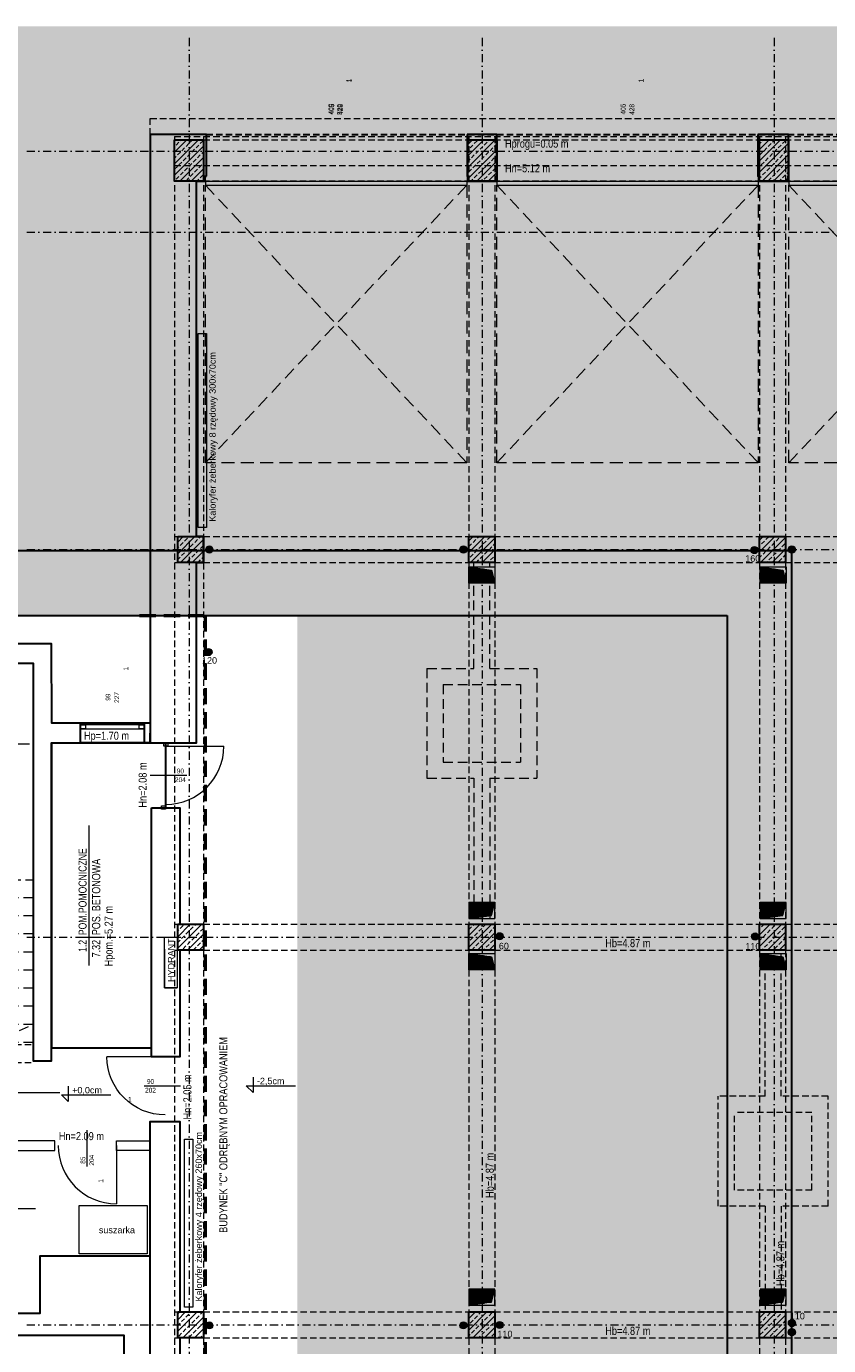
# Model space of a CAD drawing. Header units: millimetres. Extents: x 2046 to 20985, y -3049 to 4498.
# Tile 3 of 19: x 5847 to 7089, y -1309 to 732. Entities that reach past the tile are written whole.
import ezdxf
from ezdxf.enums import TextEntityAlignment as Align

# ---------------------------------------------------------------- set-up
doc = ezdxf.new("R2010")
doc.units = ezdxf.units.MM
for name, pattern in [('DASHDOT', [1, 0.5, -0.25, 0, -0.25]), ('DASHED', [0.75, 0.5, -0.25]), ('DASHEDX2', [1.5, 1, -0.5])]:
    doc.linetypes.add(name, pattern=pattern)
doc.layers.get('0').update_dxf_attribs({"lineweight": 18})
for name, color, linetype, lineweight in [('!MARIUSZ', 220, 'Continuous', 35), ('BA_drz', 7, 'Continuous', 18), ('BA_met', 7, 'Continuous', 18), ('BA_sym', 7, 'Continuous', 18), ('BA_txc', 1, 'Continuous', 18), ('BA_txs', 2, 'Continuous', 18), ('Cienka', 7, 'Continuous', 18), ('M_Ramki do druku', 7, 'Continuous', 18), ('PG_BRAMY', 1, 'DASHEDX2', 18), ('PG_KANALIZACJA', 7, 'Continuous', 18), ('PG_KONSTRUKCJA', 5, 'Continuous', 30), ('PG_OKNA', 7, 'Continuous', 18), ('PG_OSIE', 1, 'DASHDOT', 18), ('PG_PODCIĄGI', 1, 'DASHED', 18), ('PG_SCHODY', 2, 'Continuous', 18), ('PG_SZRAF', 1, 'Continuous', 18), ('PG_WENTYLACJA', 1, 'Continuous', 18), ('PG_ŚCIANY_DZIAŁOWE', 3, 'Continuous', 18), ('PG_ŚCIANY_SŁUPY', 4, 'Continuous', 30), ('Przekrojowa', 60, 'Continuous', 18), ('Wyposażenie', 134, 'Continuous', 18)]:
    doc.layers.add(name, color=color, linetype=linetype, lineweight=lineweight)
doc.layers.add('BA_pom', color=6, linetype='Continuous', lineweight=18, plot=False)
doc.layers.get('BA_sym').off()
doc.styles.add('BIKTS', font='bikromsw.shx', dxfattribs={"width": 0.85})
doc.styles.add('ROMANS', font='bikromsw.shx', dxfattribs={"width": 0.8})
doc.styles.get("Standard").update_dxf_attribs({"font": 'arial.ttf'})
pattern_1 = [(180, (7583.9774, 478.4485), (-1e-16, -1.5625), [])]
pattern_2 = [(180, (8034.9774, 478.4485), (-1e-16, -1.5625), [])]
pattern_3 = [(180, (7583.9774, -119.8015), (-1e-16, -1.5625), [])]
pattern_4 = [(180, (8034.9774, -119.8015), (-1e-16, -1.5625), [])]

# ---------------------------------------------------------------- blocks, each defined once
blk = doc.blocks.new('A$C243F7E6F')
at = {"layer": 'PG_SZRAF'}
h = blk.add_hatch(dxfattribs=at)
h.set_pattern_fill('ANSI33', color=256, scale=2)
h.set_pattern_definition([(45, (-6891.598, -2675.306), (-8.980256, 8.980256), []), (45, (-6882.618, -2675.306), (-8.980256, 8.980256), [6.35, -3.175])])
h.paths.add_polyline_path([(0, 0), (40, 0), (40, -40), (0, -40)])
at = {"layer": 'PG_KONSTRUKCJA'}
blk.add_lwpolyline([(0, 0), (40, 0), (40, -40), (0, -40), (0, 0)], dxfattribs=at)
blk = doc.blocks.new('symdrz')
blk.add_lwpolyline([(-10, -30, -1), (-10, 30), (10, 30, -1), (10, -30)], format="xyb", close=True)
at = {"style": 'BIKTS', "width": 0.8}
blk.add_attdef('SYMDRZ', text='', height=25, dxfattribs=at).set_placement((0, 0), align=Align.MIDDLE)
blk.add_attdef('SZERDRZ', text='', height=25, dxfattribs=at).set_placement((77.1, 8.8), align=Align.CENTER)
blk.add_attdef('WYSDRZ', text='', height=25, dxfattribs=at).set_placement((77.1, -9.5), align=Align.TOP_CENTER)
blk = doc.blocks.new('dr1h901')
at = {"color": 0}
blk.add_line((-0.5, 0), (-0.5, 1), dxfattribs=at)
blk.add_line((0, 0.362), (0, -0.266))
blk.add_arc((-0.5, 0), 1, 0, 90, dxfattribs=at)
blk = doc.blocks.new('bikmet')
blk.add_line((0, 1.65), (0, -1.65))
at = {"style": 'ROMANS', "width": 0.8}
blk.add_attdef('NRPOM', text='', height=1, dxfattribs=at).set_placement((-0.33, 0.33), align=Align.RIGHT)
blk.add_attdef('NWAPOM', (0.25, 0.33), '', height=1, dxfattribs=at)
blk.add_attdef('RAREA', text='', height=1.04, dxfattribs=at).set_placement((-0.33, -0.33), align=Align.TOP_RIGHT)
blk.add_attdef('PODLOGA', text='', height=1.04, dxfattribs=at).set_placement((0.25, -0.33), align=Align.TOP_LEFT)
blk = doc.blocks.new('jamb')
blk.add_lwpolyline([(-0.5, -0.5), (-0.5, 0.5), (0.5, 0.5), (0.5, -0.5)], close=True)
blk = doc.blocks.new('schody parter')
at = {"color": 18, "true_color": 0x000000}
for p, q in [((-1910.5, 3660.5), (-1786.5, 3685)), ((-1910.5, 3657), (-1786.5, 3681.4))]:
    blk.add_line(p, q, dxfattribs=at)
at = {"layer": 'PG_PODCIĄGI', "color": 18, "ltscale": 30, "true_color": 0x000000}
for points in [[(-1795.3, 3683.2), (-1795.3, 3861), (-1799.5, 3861), (-1799.5, 3682.4)], [(-1719.5, 3860), (-1719.5, 3608), (-1657.5, 3636)], [(-1786.5, 3685), (-1786.5, 3853), (-1910.5, 3853), (-1910.5, 3660.5)], [(-1848.5, 3601), (-1848.5, 3853), (-1910.5, 3825)], [(-1786.5, 3825), (-1910.5, 3825)], [(-1657.5, 3832), (-1781.5, 3832)], [(-1657.5, 3804), (-1781.5, 3804)], [(-1786.5, 3797), (-1910.5, 3797)], [(-1786.5, 3769), (-1910.5, 3769)], [(-1657.5, 3776), (-1781.5, 3776)], [(-1786.5, 3741), (-1910.5, 3741)], [(-1657.5, 3748), (-1781.5, 3748)], [(-1657.5, 3720), (-1781.5, 3720)], [(-1786.5, 3713), (-1910.5, 3713)], [(-1786.5, 3685), (-1910.5, 3685)], [(-1786.5, 3685), (-1910.5, 3685)], [(-1786.5, 3685), (-1910.5, 3685)], [(-1657.5, 3692), (-1781.5, 3692)], [(-1657.5, 3664), (-1781.5, 3664)], [(-1657.5, 3636), (-1781.5, 3636)]]:
    blk.add_lwpolyline(points, dxfattribs=at)
for points in [[(-1781.5, 3860), (-1786.5, 3860), (-1786.5, 3601), (-1781.5, 3601)], [(-1781.5, 3860), (-1657.5, 3860), (-1657.5, 3608), (-1781.5, 3608)], [(-1769.8, 3600), (-1765.5, 3600), (-1765.5, 3868), (-1769.8, 3868)]]:
    blk.add_lwpolyline(points, close=True, dxfattribs=at)
at = {"layer": 'PG_PODCIĄGI', "color": 18, "ltscale": 20, "true_color": 0x000000}
for points in [[(-1910.5, 3605), (-1657.5, 3605)], [(-1910.5, 3577), (-1657.5, 3577)]]:
    blk.add_lwpolyline(points, dxfattribs=at)
at = {"layer": 'PG_SCHODY', "color": 18, "true_color": 0x000000}
for points in [[(-1910.5, 3601), (-1786.5, 3601), (-1786.5, 3681.4)], [(-1799.5, 3678.9), (-1799.5, 3593), (-1795.3, 3593), (-1795.3, 3679.7)], [(-1910.5, 3657), (-1910.5, 3601)], [(-1786.5, 3657), (-1910.5, 3657)], [(-1786.5, 3629), (-1910.5, 3629)], [(-1786.5, 3601), (-1910.5, 3601)]]:
    blk.add_lwpolyline(points, dxfattribs=at)
at = {"layer": 'BA_txs', "color": 18, "true_color": 0x000000, "style": 'BIKTS', "width": 0.85}
for s, p in [('10x18', (-1723, 3709.4)), ('28', (-1704.6, 3725)), ('10x17,4', (-1852, 3608.7)), ('28', (-1833.6, 3634))]:
    blk.add_text(s, height=12.5, rotation=90, dxfattribs=at).set_placement(p)
blk = doc.blocks.new('brama')
at = {"layer": 'PG_BRAMY', "linetype": 'Continuous'}
for p, q in [((4191.2, 391.2), (4596.2, 391.2)), ((4191.2, 391.2), (4191.2, 385.2)), ((4596.2, 391.2), (4596.2, 385.2)), ((4191.2, 385.2), (4596.2, 385.2))]:
    blk.add_line(p, q, dxfattribs=at)
at = {"layer": 'PG_BRAMY', "ltscale": 20}
for p, q in [((4191.2, -44.8), (4596.2, 385.2)), ((4191.2, 385.2), (4596.2, -44.8))]:
    blk.add_line(p, q, dxfattribs=at)
blk.add_lwpolyline([(4191.2, 385.2), (4596.2, 385.2), (4596.2, -44.8), (4191.2, -44.8)], close=True, dxfattribs=at)
blk = doc.blocks.new('A$C558C0175')
at = {"layer": 'PG_SZRAF'}
h = blk.add_hatch(dxfattribs=at)
h.set_pattern_fill('ANSI33', color=256, scale=50)
h.set_pattern_definition([(45, (339.872, -19.246), (-8.83883, 8.83883), []), (45, (348.711, -19.246), (-8.83883, 8.83883), [6.25, -3.125])])
h.paths.add_polyline_path([(-45, 64), (0, 64), (0, 0), (-45, 0)])
at = {"layer": 'PG_KONSTRUKCJA'}
blk.add_lwpolyline([(-45, 64), (0, 64), (0, 0), (-45, 0)], close=True, dxfattribs=at)
blk = doc.blocks.new('A$C4CFE6BD2')
at = {"true_color": 0xffffff}
h = blk.add_hatch(color=7, dxfattribs=at)
h.dxf.hatch_style = 1
h.paths.add_polyline_path([(100, 2870), (-2000, 2870), (-2000, -100), (100, -100)])
h.paths.add_polyline_path([(-1700, 2770), (0, 2770), (0, 0), (-1700, 0)], flags=16)
at = {"layer": 'Cienka', "color": 1}
blk.add_line((100, 2870), (100, -100), dxfattribs=at)
at = {"layer": 'PG_ŚCIANY_SŁUPY'}
blk.add_lwpolyline([(100, -100), (100, 2870), (-2000, 2870), (-2000, -100)], dxfattribs=at)
at = {"layer": 'Przekrojowa', "color": 18, "lineweight": 30, "true_color": 0x000000}
for p, q in [((-1700, 2770), (0, 2770)), ((0, 2770), (0, 0))]:
    blk.add_line(p, q, dxfattribs=at)

msp = doc.modelspace()

# ---------------------------------------------------------------- hatches: boundary and pattern name
at = {"layer": 'M_Ramki do druku', "true_color": 0xffffff}
h = msp.add_hatch(color=7, dxfattribs=at)
h.dxf.hatch_style = 1
h.paths.add_polyline_path([(5808.24, 732.23), (5808.24, -137.03), (6266.14, -137.03), (6266.14, -1386.25), (6273.02, -2422.04), (9024.48, -2422.04), (9024.48, 732.23)])
at = {"layer": 'PG_KANALIZACJA', "true_color": 0x000000}
h = msp.add_hatch(color=18, dxfattribs=at)
h.dxf.hatch_style = 1
h.paths.add_polyline_path([(6124.61, -77.31), (6135.61, -77.31, 1)])
h.paths.add_polyline_path([(6135.61, -77.31), (6124.61, -77.31, 1)])
h = msp.add_hatch(color=18, dxfattribs=at)
h.dxf.hatch_style = 1
h.paths.add_polyline_path([(6517.93, -77.31), (6528.93, -77.31, 1)])
h.paths.add_polyline_path([(6528.93, -77.31), (6517.93, -77.31, 1)])
h = msp.add_hatch(color=18, dxfattribs=at)
h.dxf.hatch_style = 1
h.paths.add_polyline_path([(6979.62, -78.23, 1), (6968.62, -78.23, 1)])
h = msp.add_hatch(color=18, dxfattribs=at)
h.dxf.hatch_style = 1
h.paths.add_polyline_path([(7026.46, -77.31), (7037.46, -77.31, 1)])
h.paths.add_polyline_path([(7037.46, -77.31), (7026.46, -77.31, 1)])
h = msp.add_hatch(color=18, dxfattribs=at)
h.dxf.hatch_style = 1
h.paths.add_polyline_path([(6134.16, -236.07, 1), (6123.16, -236.07, 1)])
h = msp.add_hatch(color=18, dxfattribs=at)
h.dxf.hatch_style = 1
h.paths.add_polyline_path([(6584.89, -675.79, 1), (6573.89, -675.79, 1)])
h = msp.add_hatch(color=18, dxfattribs=at)
h.dxf.hatch_style = 1
h.paths.add_polyline_path([(6980.57, -676.26, 1), (6969.57, -676.26, 1)])
h = msp.add_hatch(color=18, dxfattribs=at)
h.dxf.hatch_style = 1
h.paths.add_polyline_path([(6124.61, -1278.04), (6135.61, -1278.04, 1)])
h.paths.add_polyline_path([(6135.61, -1278.04), (6124.61, -1278.04, 1)])
h = msp.add_hatch(color=18, dxfattribs=at)
h.dxf.hatch_style = 1
h.paths.add_polyline_path([(6517.93, -1278.04), (6528.93, -1278.04, 1)])
h.paths.add_polyline_path([(6528.93, -1278.04), (6517.93, -1278.04, 1)])
h = msp.add_hatch(color=18, dxfattribs=at)
h.dxf.hatch_style = 1
h.paths.add_polyline_path([(6584.85, -1277.45, 1), (6573.85, -1277.45, 1)])
h = msp.add_hatch(color=18, dxfattribs=at)
h.dxf.hatch_style = 1
h.paths.add_polyline_path([(7026.46, -1288.4), (7037.46, -1288.4, 1)])
h.paths.add_polyline_path([(7037.46, -1288.4), (7026.46, -1288.4, 1)])
h = msp.add_hatch(color=18, dxfattribs=at)
h.dxf.hatch_style = 1
h.paths.add_polyline_path([(7037.59, -1274.48, 1), (7026.59, -1274.48, 1)])
at = {"layer": 'PG_WENTYLACJA', "true_color": 0x000000}
h = msp.add_hatch(dxfattribs=at)
h.set_pattern_fill('ANSI31', color=18, scale=12.5, angle=135)
h.set_pattern_definition(pattern_1)
h.paths.add_polyline_path([(6567.05, -109.31), (6532.05, -104.31), (6532.05, -129.31), (6572.05, -129.31)])
h = msp.add_hatch(dxfattribs=at)
h.set_pattern_fill('ANSI31', color=18, scale=12.5, angle=135)
h.set_pattern_definition(pattern_2)
h.paths.add_polyline_path([(7018.05, -109.31), (6983.05, -104.31), (6983.05, -129.31), (7023.05, -129.31)])
h = msp.add_hatch(dxfattribs=at)
h.set_pattern_fill('ANSI31', color=18, scale=12.5, angle=135)
h.set_pattern_definition(pattern_3)
h.paths.add_polyline_path([(6572.05, -623.56), (6532.05, -623.56), (6532.05, -648.56), (6567.05, -643.56)])
h = msp.add_hatch(dxfattribs=at)
h.set_pattern_fill('ANSI31', color=18, scale=12.5, angle=135)
h.set_pattern_definition(pattern_4)
h.paths.add_polyline_path([(7023.05, -623.56), (6983.05, -623.56), (6983.05, -648.56), (7018.05, -643.56)])
h = msp.add_hatch(dxfattribs=at)
h.set_pattern_fill('ANSI31', color=18, scale=12.5, angle=135)
h.set_pattern_definition(pattern_3)
h.paths.add_polyline_path([(6567.05, -707.56), (6532.05, -702.56), (6532.05, -727.56), (6572.05, -727.56)])
h = msp.add_hatch(dxfattribs=at)
h.set_pattern_fill('ANSI31', color=18, scale=12.5, angle=135)
h.set_pattern_definition(pattern_4)
h.paths.add_polyline_path([(7018.05, -707.56), (6983.05, -702.56), (6983.05, -727.56), (7023.05, -727.56)])
h = msp.add_hatch(dxfattribs=at)
h.set_pattern_fill('ANSI31', color=18, scale=12.5, angle=135)
h.set_pattern_definition(pattern_1)
h.paths.add_polyline_path([(6572.05, -1221.81), (6532.05, -1221.81), (6532.05, -1246.81), (6567.05, -1241.81)])
h = msp.add_hatch(dxfattribs=at)
h.set_pattern_fill('ANSI31', color=18, scale=12.5, angle=135)
h.set_pattern_definition(pattern_2)
h.paths.add_polyline_path([(7023.05, -1221.81), (6983.05, -1221.81), (6983.05, -1246.81), (7018.05, -1241.81)])
at = {"layer": 'Wyposażenie', "true_color": 0x000000}
h = msp.add_hatch(color=18, dxfattribs=at)
h.dxf.hatch_style = 1
h.paths.add_polyline_path([(6112.7, -43.22), (6125.54, -43.22), (6125.54, 256.78), (6112.7, 256.78)])

# ---------------------------------------------------------------- linework, layer by layer
at = {"layer": '!MARIUSZ', "color": 18, "linetype": 'DASHED', "lineweight": 50, "ltscale": 50, "true_color": 0x000000}
for p, q in [((6022.12, -179.21), (6123.74, -179.21)), ((6123.74, -179.21), (6123.74, -1973.4))]:
    msp.add_line(p, q, dxfattribs=at)
at = {"color": 18, "true_color": 0x000000}
for p, q in [((6060.43, -695.81), (6060.43, -755.81)), ((6060.43, -755.81), (6080.43, -755.81))]:
    msp.add_line(p, q, dxfattribs=at)
for points in [[(6060.43, -677.04), (6080.43, -677.04), (6080.43, -755.81), (6060.43, -755.81)], [(5928.32, -1092.51), (6033.91, -1092.51), (6033.91, -1167.32), (5928.32, -1167.32)]]:
    msp.add_lwpolyline(points, close=True, dxfattribs=at)
at = {"layer": 'BA_met', "color": 18, "true_color": 0x000000}
for points in [[(5634.94, -378.17), (5851.8, -378.17)], [(5944.14, -721.34), (5944.14, -504.48)], [(5681.61, -917.61), (5898.48, -917.61)]]:
    msp.add_lwpolyline(points, dxfattribs=at)
at = {"layer": 'BA_txc', "color": 18, "true_color": 0x000000}
for p, q in [((6197.74, -893.91), (6197.74, -917.66)), ((5911.62, -908.04), (5911.62, -931.79)), ((6197.74, -917.66), (6187.16, -907.31)), ((6187.16, -907.31), (6263.38, -907.31)), ((5911.62, -931.79), (5901.04, -921.44)), ((5901.04, -921.44), (5977.26, -921.44)), ((5784.61, -1097.17), (5860.83, -1097.17))]:
    msp.add_line(p, q, dxfattribs=at)
at = {"layer": 'PG_KANALIZACJA', "color": 18, "true_color": 0x000000}
for centre in [(6130.11, -77.31), (6523.43, -77.31), (6974.12, -78.23), (7031.96, -77.31), (6128.66, -236.07), (6579.39, -675.79), (6975.07, -676.26), (6130.11, -1278.04), (6523.43, -1278.04), (6579.35, -1277.45), (7031.96, -1288.4), (7032.09, -1274.48)]:
    msp.add_circle(centre, 5.5, dxfattribs=at)
at = {"layer": 'PG_OKNA', "color": 18, "true_color": 0x000000}
msp.add_lwpolyline([(5930.38, -348.72), (5930.38, -354.72), (6029.55, -354.72), (6029.55, -348.72), (5930.38, -348.72)], dxfattribs=at)
for points in [[(5930.38, -348.72), (5938.38, -348.72), (5938.38, -354.72), (5930.38, -354.72)], [(6021.55, -348.72), (6029.55, -348.72), (6029.55, -354.72), (6021.55, -354.72)]]:
    msp.add_lwpolyline(points, close=True, dxfattribs=at)
at = {"layer": 'PG_OSIE', "color": 18, "ltscale": 25, "true_color": 0x000000}
for points in [[(6098.55, 714.3), (6098.55, -2070.06)], [(6552.55, 714.3), (6552.55, -2070.06)], [(7004.55, 714.3), (7004.55, -2070.06)], [(5847.38, 539.19), (8127.62, 539.19)], [(5847.38, 413.69), (8127.62, 413.69)], [(5847.38, -77.31), (8127.62, -77.31)], [(5847.38, -677.31), (8127.62, -677.31)], [(5847.38, -1277.31), (8127.62, -1277.31)]]:
    msp.add_lwpolyline(points, dxfattribs=at)
at = {"layer": 'PG_PODCIĄGI', "color": 18, "ltscale": 30, "true_color": 0x000000}
for p, q in [((6539.55, -261.3), (6539.55, -97.31)), ((6564.55, -261.3), (6564.55, -97.31)), ((6467.05, -261.3), (6539.55, -261.3)), ((6467.05, -261.3), (6467.05, -431.3)), ((6564.55, -261.3), (6637.05, -261.3)), ((6637.05, -261.3), (6637.05, -431.3)), ((6492.05, -286.3), (6612.05, -286.3)), ((6492.05, -286.3), (6492.05, -406.3)), ((6612.05, -286.3), (6612.05, -406.3)), ((6492.05, -406.3), (6612.05, -406.3)), ((6467.05, -431.3), (6539.55, -431.3)), ((6539.55, -431.3), (6539.55, -655.56)), ((6564.55, -431.3), (6637.05, -431.3)), ((6564.55, -431.3), (6564.55, -655.56))]:
    msp.add_line(p, q, dxfattribs=at)
at = {"layer": 'PG_PODCIĄGI', "color": 18, "ltscale": 20, "true_color": 0x000000}
for p, q in [((6990.55, -923.56), (6990.55, -695.56)), ((7015.55, -923.56), (7015.55, -695.56)), ((6990.55, -923.56), (6918.05, -923.56)), ((6918.05, -1093.56), (6918.05, -923.56)), ((7088.05, -923.56), (7015.55, -923.56)), ((7088.05, -1093.56), (7088.05, -923.56)), ((7063.05, -948.56), (6943.05, -948.56)), ((6943.05, -1068.56), (6943.05, -948.56)), ((7063.05, -1068.56), (7063.05, -948.56)), ((7063.05, -1068.56), (6943.05, -1068.56)), ((6990.55, -1093.56), (6918.05, -1093.56)), ((6990.55, -1093.56), (6990.55, -1257.56)), ((7088.05, -1093.56), (7015.55, -1093.56)), ((7015.55, -1093.56), (7015.55, -1257.56))]:
    msp.add_line(p, q, dxfattribs=at)
for points in [[(6056.05, 564.69), (6038.55, 564.69), (6038.55, 589.69), (7950.05, 589.69), (7950.05, 564.69)], [(6076.05, 561.69), (7930.05, 561.69)], [(6076.05, 561.69), (6076.05, -1912.31)], [(6076.05, 561.69), (7930.05, 561.69)], [(6076.05, 556.69), (7930.05, 556.69)], [(6121.05, 561.69), (6121.05, -1912.31)], [(6532.05, 561.69), (6532.05, -1912.31)], [(6572.05, 561.69), (6572.05, -1912.31)], [(6982.05, 561.69), (6982.05, -1912.31)], [(7022.05, 561.69), (7022.05, -1912.31)], [(6076.05, 516.69), (7930.05, 516.69)], [(6076.05, 516.69), (7930.05, 516.69)], [(7930.05, 492.69), (6076.05, 492.69)], [(6076.05, -57.31), (7930.05, -57.31)], [(6076.05, -97.31), (7930.05, -97.31)], [(6076.05, -657.31), (7930.05, -657.31)], [(6076.05, -697.31), (7930.05, -697.31)], [(6076.05, -1257.31), (7930.05, -1257.31)], [(6076.05, -1297.31), (7930.05, -1297.31)]]:
    msp.add_lwpolyline(points, dxfattribs=at)
at = {"layer": 'PG_WENTYLACJA', "color": 18, "true_color": 0x000000}
for p, q in [((6532.05, -104.31), (6567.05, -109.31)), ((6567.05, -109.31), (6572.05, -129.31)), ((6983.05, -104.31), (7018.05, -109.31)), ((7018.05, -109.31), (7023.05, -129.31)), ((6567.05, -643.56), (6572.05, -623.56)), ((7018.05, -643.56), (7023.05, -623.56)), ((6532.05, -648.56), (6567.05, -643.56)), ((6983.05, -648.56), (7018.05, -643.56)), ((6532.05, -702.56), (6567.05, -707.56)), ((6567.05, -707.56), (6572.05, -727.56)), ((6983.05, -702.56), (7018.05, -707.56)), ((7018.05, -707.56), (7023.05, -727.56)), ((6567.05, -1241.81), (6572.05, -1221.81)), ((7018.05, -1241.81), (7023.05, -1221.81)), ((6532.05, -1246.81), (6567.05, -1241.81)), ((6983.05, -1246.81), (7018.05, -1241.81))]:
    msp.add_line(p, q, dxfattribs=at)
for points in [[(6532.05, -104.31), (6572.05, -104.31), (6572.05, -129.31), (6532.05, -129.31)], [(6983.05, -104.31), (7023.05, -104.31), (7023.05, -129.31), (6983.05, -129.31)], [(6532.05, -648.56), (6572.05, -648.56), (6572.05, -623.56), (6532.05, -623.56)], [(6983.05, -648.56), (7023.05, -648.56), (7023.05, -623.56), (6983.05, -623.56)], [(6532.05, -702.56), (6572.05, -702.56), (6572.05, -727.56), (6532.05, -727.56)], [(6983.05, -702.56), (7023.05, -702.56), (7023.05, -727.56), (6983.05, -727.56)], [(6532.05, -1246.81), (6572.05, -1246.81), (6572.05, -1221.81), (6532.05, -1221.81)], [(6983.05, -1246.81), (7023.05, -1246.81), (7023.05, -1221.81), (6983.05, -1221.81)]]:
    msp.add_lwpolyline(points, close=True, dxfattribs=at)
at = {"layer": 'PG_ŚCIANY_DZIAŁOWE', "color": 18, "true_color": 0x000000}
for points in [[(5890.55, -992.31), (5436.05, -992.31), (5436.05, -1007.31), (5890.55, -1007.31)], [(5986.05, -992.31), (6038.55, -992.31), (6038.55, -1007.31), (5986.05, -1007.31)]]:
    msp.add_lwpolyline(points, close=True, dxfattribs=at)
at = {"layer": 'PG_ŚCIANY_SŁUPY', "color": 18, "true_color": 0x000000}
for points in [[(6125.55, 500.69), (6125.55, 564.69), (6038.55, 564.69), (6038.55, -376.31), (6080.05, -376.31), (6110.05, -376.31), (6110.05, -97.31), (6121.05, -97.31), (6121.05, -57.31), (6110.05, -57.31), (6110.05, 492.69), (6123.8, 492.69), (6123.8, 500.69), (6125.55, 500.69)], [(6529.05, 564.69), (6529.05, 500.69), (6530.05, 500.69), (6530.05, 492.69), (6574.05, 492.69), (6574.05, 500.69), (6575.05, 500.69), (6575.05, 564.69), (6529.05, 564.69)], [(6979.55, 564.69), (6979.55, 500.69), (6980.55, 500.69), (6980.55, 492.69), (7026.05, 492.69), (7026.05, 500.69), (7027.05, 500.69), (7027.05, 564.69), (6979.55, 564.69)], [(6038.8, -346.31), (5886.05, -346.31), (5885.55, -223.31), (5826.05, -223.31), (5826.05, -230.81), (5828.05, -230.81), (5828.05, -253.31), (5857.05, -253.31), (5857.05, -868.81), (5885.55, -868.81), (5885.55, -376.31), (6038.55, -376.31), (6038.8, -346.31)], [(6029.38, -376.31), (5930.38, -376.31), (5930.38, -346.31)], [(6038.55, -376.31), (6029.55, -376.31), (6029.55, -346.31)], [(5885.55, -376.31), (5885.55, -848.31), (6040.55, -848.31)], [(6062.55, -477.31), (6062.55, -376.31)], [(6040.55, -477.31), (6062.55, -477.31), (6084.55, -477.31), (6084.55, -657.31), (6121.05, -657.31), (6121.05, -697.31), (6084.55, -697.31), (6084.55, -862.31), (6040.55, -862.31), (6040.55, -477.31)], [(6038.55, -1735.31), (6038.55, -962.31), (6084.55, -962.31), (6084.55, -1257.31), (6121.05, -1257.31), (6121.05, -1297.31), (6084.55, -1297.31), (6084.55, -1735.31)], [(6038.55, -1170.81), (5867.55, -1170.81), (5867.55, -1259.81), (5436.05, -1259.81), (5436.05, -980.81), (5363.05, -980.81), (5363.05, -1259.81), (5363.05, -1293.31), (5997.55, -1293.31), (5997.55, -1735.31), (6084.55, -1735.31)]]:
    msp.add_lwpolyline(points, dxfattribs=at)
at = {"layer": 'PG_ŚCIANY_SŁUPY', "color": 18, "linetype": 'DASHED', "ltscale": 20, "true_color": 0x000000}
msp.add_lwpolyline([(6125.55, 564.69), (7878.55, 564.69)], dxfattribs=at)
at = {"layer": 'Wyposażenie', "color": 18, "true_color": 0x000000}
for points in [[(6112.7, 256.78), (6125.54, 256.78), (6125.54, -43.22), (6112.7, -43.22)], [(6091.45, -990.03), (6104.28, -990.03), (6104.26, -1250.03), (6091.43, -1250.03)]]:
    msp.add_lwpolyline(points, close=True, dxfattribs=at)

# ---------------------------------------------------------------- block references
at = {"layer": 'BA_drz', "color": 18, "true_color": 0x000000}
for name, p, xscale, yscale, zscale, rotation in [('dr1h901', (6062.55, -426.81), 90, 90, -90, 270), ('jamb', (6062.55, -379.06), 5.5, 5.999999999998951, 5.5, 270), ('jamb', (6059.05, -476.56), 5.5, 5.999999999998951, 5.5, 270), ('dr1h901', (6061.55, -907.31), -90, 89.99999999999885, -90, 90), ('dr1h901', (5941.05, -999.81), 90, 90, -90, 180)]:
    msp.add_blockref(name, p, dxfattribs=dict(at, xscale=xscale, yscale=yscale, zscale=zscale, rotation=rotation))
at = {"layer": 'BA_met', "color": 18, "true_color": 0x000000, "xscale": 12.5, "yscale": 12.5, "zscale": 12.5, "rotation": 90}
msp.add_blockref('bikmet', (5944.14, -677.31), dxfattribs=at).add_auto_attribs({'NRPOM': ' 1.2', 'NWAPOM': 'POM.POMOCNICZNE', 'RAREA': '7.32', 'PODLOGA': 'POS. BETONOWA'})
at = {"layer": 'BA_sym', "color": 18, "true_color": 0x000000}
ref = msp.add_blockref('symdrz', (6324.8, 642.23), dxfattribs=dict(at, xscale=0.5000000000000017, yscale=0.5000000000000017, zscale=0.5000000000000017, rotation=90.00000472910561))
ref.add_attrib('Szerdrz', '400', dxfattribs={"layer": 'BA_txc', "color": 7, "height": 7.5, "rotation": 90, "style": 'BIKTS', "width": 0.8}).set_placement((6318.05, 604.3), align=Align.MIDDLE_CENTER)
ref.add_attrib('Wysdrz', '520', dxfattribs={"layer": 'BA_txc', "color": 7, "height": 7.5, "rotation": 90, "style": 'BIKTS', "width": 0.8}).set_placement((6331.55, 603.73), align=Align.MIDDLE_CENTER)
ref.add_attrib('Sztuk', '1', (6349.55, 645.65), dxfattribs={"layer": 'BA_pom', "height": 7.5, "rotation": 90, "style": 'BIKTS', "width": 0.8})
ref = msp.add_blockref('symdrz', (6326.3, 642.23), dxfattribs=dict(at, xscale=0.5000000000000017, yscale=0.5000000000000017, zscale=0.5000000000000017, rotation=90.00000472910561))
ref.add_attrib('Szerdrz', '405', dxfattribs={"layer": 'BA_txc', "color": 7, "height": 7.5, "rotation": 90, "style": 'BIKTS', "width": 0.8}).set_placement((6319.55, 604.3), align=Align.MIDDLE_CENTER)
ref.add_attrib('Wysdrz', '428', dxfattribs={"layer": 'BA_txc', "color": 7, "height": 7.5, "rotation": 90, "style": 'BIKTS', "width": 0.8}).set_placement((6333.05, 603.73), align=Align.MIDDLE_CENTER)
ref.add_attrib('Sztuk', '1', (6351.05, 645.65), dxfattribs={"layer": 'BA_pom', "height": 7.5, "rotation": 90, "style": 'BIKTS', "width": 0.8})
ref = msp.add_blockref('symdrz', (6777.55, 642.23), dxfattribs=dict(at, xscale=0.5000000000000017, yscale=0.5000000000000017, zscale=0.5000000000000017, rotation=90.00000472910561))
ref.add_attrib('Szerdrz', '405', dxfattribs={"layer": 'BA_txc', "color": 7, "height": 7.5, "rotation": 90, "style": 'BIKTS', "width": 0.8}).set_placement((6770.8, 604.3), align=Align.MIDDLE_CENTER)
ref.add_attrib('Wysdrz', '428', dxfattribs={"layer": 'BA_txc', "color": 7, "height": 7.5, "rotation": 90, "style": 'BIKTS', "width": 0.8}).set_placement((6784.3, 603.73), align=Align.MIDDLE_CENTER)
ref.add_attrib('Sztuk', '1', (6802.3, 645.65), dxfattribs={"layer": 'BA_pom', "height": 7.5, "rotation": 90, "style": 'BIKTS', "width": 0.8})
ref = msp.add_blockref('symdrz', (5979.88, -267.86), dxfattribs=dict(at, xscale=0.5000000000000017, yscale=0.5000000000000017, zscale=0.5000000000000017, rotation=90.00000472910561))
ref.add_attrib('Szerdrz', '99', dxfattribs={"layer": 'BA_txc', "height": 7.5, "rotation": 90, "style": 'BIKTS', "width": 0.8}).set_placement((5973.13, -305.78), align=Align.MIDDLE_CENTER)
ref.add_attrib('Wysdrz', '227', dxfattribs={"layer": 'BA_txc', "height": 7.5, "rotation": 90, "style": 'BIKTS', "width": 0.8}).set_placement((5986.63, -306.35), align=Align.MIDDLE_CENTER)
ref.add_attrib('Sztuk', '1', (6004.63, -264.43), dxfattribs={"layer": 'BA_pom', "height": 7.5, "rotation": 90, "style": 'BIKTS', "width": 0.8})
ref = msp.add_blockref('symdrz', (6115.15, -426.81), dxfattribs=dict(at, xscale=0.5000000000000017, yscale=0.5000000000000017, zscale=0.5000000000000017, rotation=4.729105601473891e-06))
ref.add_attrib('Szerdrz', '90', dxfattribs={"layer": 'BA_txc', "height": 7.5, "rotation": 0, "style": 'BIKTS', "width": 0.8}).set_placement((6085.15, -420.06), align=Align.MIDDLE_CENTER)
ref.add_attrib('Wysdrz', '204', dxfattribs={"layer": 'BA_txc', "height": 7.5, "rotation": 0, "style": 'BIKTS', "width": 0.8}).set_placement((6085.15, -433.56), align=Align.MIDDLE_CENTER)
ref.add_attrib('Sztuk', '1', (6118.57, -451.56), dxfattribs={"layer": 'BA_pom', "height": 7.5, "rotation": 0, "style": 'BIKTS', "width": 0.8})
ref = msp.add_blockref('symdrz', (6008.95, -907.31), dxfattribs=dict(at, xscale=-0.5000000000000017, yscale=0.5000000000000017, zscale=0.5000000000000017, rotation=359.9999952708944))
ref.add_attrib('Szerdrz', '90', dxfattribs={"layer": 'BA_txc', "height": 7.5, "rotation": 360, "style": 'BIKTS', "width": 0.8}).set_placement((6038.95, -900.56), align=Align.MIDDLE_CENTER)
ref.add_attrib('Wysdrz', '202', dxfattribs={"layer": 'BA_txc', "height": 7.5, "rotation": 360, "style": 'BIKTS', "width": 0.8}).set_placement((6038.95, -914.06), align=Align.MIDDLE_CENTER)
ref.add_attrib('Sztuk', '1', (6004.09, -932.06), dxfattribs={"layer": 'BA_pom', "height": 7.5, "rotation": 360, "style": 'BIKTS', "width": 0.8})
ref = msp.add_blockref('symdrz', (5941.05, -1052.4), dxfattribs=dict(at, xscale=-0.5000000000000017, yscale=0.5000000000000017, zscale=0.5000000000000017, rotation=89.99999527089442))
ref.add_attrib('Szerdrz', '85', dxfattribs={"layer": 'BA_txc', "height": 7.5, "rotation": 90, "style": 'BIKTS', "width": 0.8}).set_placement((5934.3, -1022.4), align=Align.MIDDLE_CENTER)
ref.add_attrib('Wysdrz', '204', dxfattribs={"layer": 'BA_txc', "height": 7.5, "rotation": 90, "style": 'BIKTS', "width": 0.8}).set_placement((5947.8, -1022.4), align=Align.MIDDLE_CENTER)
ref.add_attrib('Sztuk', '1', (5965.8, -1057.26), dxfattribs={"layer": 'BA_pom', "height": 7.5, "rotation": 90, "style": 'BIKTS', "width": 0.8})
at = {"layer": 'PG_KONSTRUKCJA', "color": 18, "true_color": 0x000000}
for name, p in [('A$C558C0175', (6121.05, 492.69)), ('A$C558C0175', (6575.05, 492.69)), ('A$C558C0175', (7027.05, 492.69)), ('brama', (1932.63, 101.5)), ('brama', (2383.88, 101.5)), ('brama', (2835.88, 101.5)), ('A$C243F7E6F', (6081.05, -57.31)), ('A$C243F7E6F', (6532.05, -57.31)), ('A$C243F7E6F', (6982.05, -57.31)), ('A$C243F7E6F', (6081.05, -657.31)), ('A$C243F7E6F', (6532.05, -657.31)), ('A$C243F7E6F', (6982.05, -657.31)), ('A$C243F7E6F', (6081.05, -1257.31)), ('A$C243F7E6F', (6532.05, -1257.31)), ('A$C243F7E6F', (6982.05, -1257.31))]:
    msp.add_blockref(name, p, dxfattribs=at)
at = {"layer": 'PG_SCHODY', "color": 18, "true_color": 0x000000}
msp.add_blockref('schody parter', (7514.59, -4448.28), dxfattribs=at)
at = {"layer": 'PG_ŚCIANY_SŁUPY'}
msp.add_blockref('A$C4CFE6BD2', (6931.8, -2949.21), dxfattribs=at)

# ---------------------------------------------------------------- texts
at = {"color": 18, "true_color": 0x000000, "insert": (6065.88, -746.64), "char_height": 10, "attachment_point": 1, "rotation": 90}
msp.add_mtext_dynamic_manual_height_columns('HYDRANT', width=650.6795, gutter_width=50, heights=[0], dxfattribs=at)
at = {"color": 18, "true_color": 0x000000, "insert": (5958.99, -1125.47), "char_height": 10, "attachment_point": 1}
msp.add_mtext_dynamic_manual_height_columns('suszarka', width=650.6795, gutter_width=50, heights=[0], dxfattribs=at)
at = {"layer": 'BA_txc', "color": 18, "true_color": 0x000000, "char_height": 10, "attachment_point": 1}
for s, insert in [('-2,5cm', (6203.68, -894.86)), ('+0,0cm', (5917.56, -908.99))]:
    msp.add_mtext_dynamic_manual_height_columns(s, width=650.6795, gutter_width=50, heights=[0], dxfattribs=dict(at, insert=insert))
at = {"layer": 'BA_txs', "color": 18, "true_color": 0x000000, "style": 'BIKTS', "width": 0.85}
for s, p in [('Hprogu=0.05 m', (6587.82, 544.56)), ('Hn=5.12 m', (6587.82, 506.42)), ('Hp=1.70 m', (5935.84, -371.73)), ('Hb=4.87 m', (6743.06, -692.73)), ('Hn=2.09 m', (5896.99, -991.38)), ('Hb=4.87 m', (6743.06, -1292.73))]:
    msp.add_text(s, height=12.5, dxfattribs=at).set_placement(p)
for s, p in [('Hn=2.08 m', (6033.03, -476.72)), ('Hpom.=5.27 m', (5980.31, -722.51)), ('BUDYNEK "C" ODRĘBNYM OPRACOWANIEM', (6157.96, -1134.77)), ('Hn=2.05 m', (6102.25, -959.39)), ('Hb=4.87 m', (6570.47, -1080.8)), ('Hb=4.87 m', (7020.47, -1217.06))]:
    msp.add_text(s, height=12.5, rotation=90, dxfattribs=at).set_placement(p)
at = {"layer": 'PG_KANALIZACJA', "color": 18, "true_color": 0x000000, "char_height": 10, "attachment_point": 1}
for s, insert in [('160', (6959.81, -86.24)), ('120', (6118.67, -243.94)), ('60', (6578.33, -685.97)), ('110', (6959.97, -686.44)), ('110', (7028.82, -1258.59)), ('110', (6576.08, -1286.39))]:
    msp.add_mtext_dynamic_manual_height_columns(s, width=650.6795, gutter_width=50, heights=[0], dxfattribs=dict(at, insert=insert))
at = {"layer": 'Wyposażenie', "color": 18, "true_color": 0x000000, "char_height": 10, "attachment_point": 1, "rotation": 90}
for s, insert in [('Kaloryfer żeberkowy 8 rzędowy 300x70cm', (6129.89, -34.27)), ('Kaloryfer żeberkowy 4 rzędowy 260x70cm', (6108.61, -1241.08))]:
    msp.add_mtext_dynamic_manual_height_columns(s, width=650.6795, gutter_width=50, heights=[0], dxfattribs=dict(at, insert=insert))

doc.saveas('drawing.dxf')
